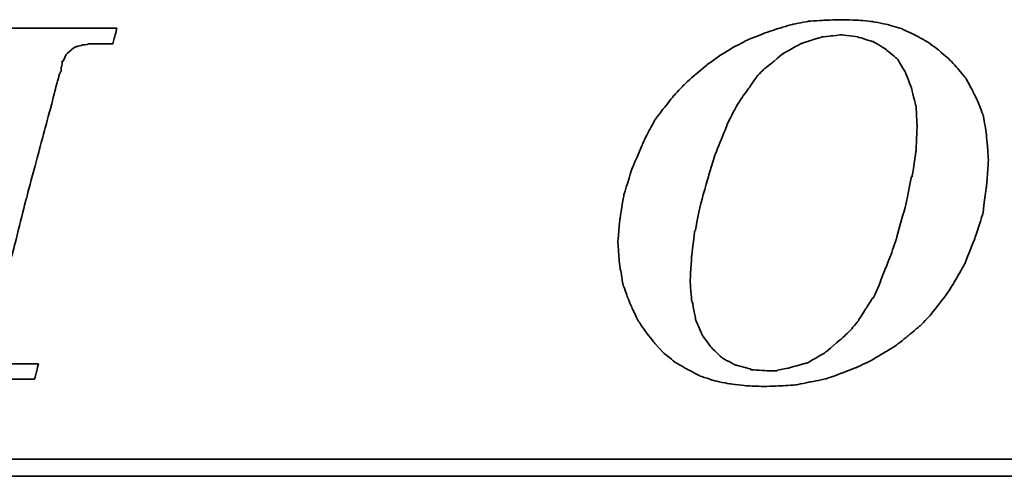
# Model space of a CAD drawing. Extents: x 308 to 707, y 130 to 386.
# Tile 31 of 47: x 666 to 672, y 319 to 322. Entities that reach past the tile are written whole.
import ezdxf

# ---------------------------------------------------------------- set-up
doc = ezdxf.new("R2010")
doc.units = 0
doc.header["$MEASUREMENT"] = 0
doc.layers.add('DIM', color=4, linetype='CONTINUOUS')
doc.layers.add('layer 1', color=7, linetype='CONTINUOUS')

# ---------------------------------------------------------------- blocks, each defined once
blk = doc.blocks.new('TBI MOTION logo(完整正式版)')
at = {"layer": 'layer 1', "color": 22, "lineweight": 35}
for points, knots in [([(-40.59125, -7.94375), (-40.59125, -7.94375), (-40.97375, -7.94375), (-40.97375, -7.94375), (-40.97375, -7.94375), (-40.97375, -7.94375), (-41.38125, -7.94375), (-41.38125, -7.94375), (-41.38125, -7.94375), (-41.38125, -7.94375), (-41.54875, -7.94375), (-41.54875, -7.94375), (-41.54875, -7.94375), (-41.54875, -7.94375), (-41.59875, -7.94375), (-41.59875, -7.94375), (-41.59875, -7.94375), (-41.59875, -7.94375), (-41.88375, -7.94375), (-41.88375, -7.94375), (-41.88375, -7.94375), (-41.88375, -7.94375), (-41.90875, -7.91875), (-41.90875, -7.91875), (-41.90875, -7.91875), (-41.90875, -7.91875), (-42.19875, -7.87125), (-42.19875, -7.87125), (-42.19875, -7.87125), (-42.19875, -7.87125), (-42.43875, -7.82375), (-42.43875, -7.82375), (-42.43875, -7.82375), (-42.43875, -7.82375), (-42.45875, -7.82375), (-42.45875, -7.82375), (-42.45875, -7.82375), (-42.45875, -7.82375), (-42.48625, -7.82375), (-42.48625, -7.82375), (-42.48625, -7.82375), (-42.48625, -7.82375), (-42.67625, -7.72375), (-42.67625, -7.72375), (-42.67625, -7.72375), (-42.67625, -7.72375), (-42.70125, -7.70375), (-42.70125, -7.70375), (-42.70125, -7.70375), (-42.70125, -7.70375), (-42.72375, -7.67875), (-42.72375, -7.67875), (-42.72375, -7.67875), (-42.72375, -7.67875), (-42.86875, -7.48875), (-42.86875, -7.48875), (-42.86875, -7.48875), (-42.86875, -7.48875), (-42.89375, -7.43875), (-42.89375, -7.43875), (-42.89375, -7.43875), (-42.89375, -7.43875), (-42.91875, -7.38875), (-42.91875, -7.38875), (-42.91875, -7.38875), (-42.91875, -7.38875), (-42.93875, -7.12875), (-42.93875, -7.12875), (-42.93875, -7.12875), (-42.93875, -7.12875), (-42.96375, -7.10375), (-42.96375, -7.10375), (-42.96375, -7.10375), (-42.96375, -7.10375), (-42.96375, -7.05375), (-42.96375, -7.05375), (-42.96375, -7.05375), (-42.96375, -7.05375), (-42.96375, -7.00875), (-42.96375, -7.00875), (-42.96375, -7.00875), (-42.96375, -7.00875), (-42.91875, -6.69625), (-42.91875, -6.69625), (-42.91875, -6.69625), (-42.91875, -6.69625), (-42.91875, -6.62375), (-42.91875, -6.62375), (-42.91875, -6.62375), (-42.91875, -6.62375), (-42.91875, -6.59625), (-42.91875, -6.59625), (-42.91875, -6.59625), (-42.91875, -6.59625), (-42.91875, -6.57375), (-42.91875, -6.57375), (-42.91875, -6.57375), (-42.91875, -6.57375), (-42.91875, -6.52875), (-42.91875, -6.52875), (-42.91875, -6.52875), (-42.91875, -6.52875), (-42.89375, -6.50375), (-42.89375, -6.50375), (-42.89375, -6.50375), (-42.89375, -6.50375), (-42.84375, -6.38375), (-42.84375, -6.38375), (-42.84375, -6.38375), (-42.84375, -6.38375), (-42.84375, -6.35875), (-42.84375, -6.35875), (-42.84375, -6.35875), (-42.84375, -6.35875), (-42.74625, -6.14375), (-42.74625, -6.14375), (-42.74625, -6.14375), (-42.74625, -6.14375), (-42.70125, -5.85375), (-42.70125, -5.85375), (-42.70125, -5.85375), (-42.70125, -5.85375), (-42.60375, -5.47125), (-42.60375, -5.47125), (-42.60375, -5.47125), (-42.60375, -5.47125), (-42.60375, -5.44875), (-42.60375, -5.44875), (-42.60375, -5.44875), (-42.60375, -5.44875), (-42.38875, -4.67875), (-42.38875, -4.67875), (-42.38875, -4.67875), (-42.38875, -4.67875), (-42.36375, -4.65375), (-42.36375, -4.65375), (-42.36375, -4.65375), (-42.36375, -4.65375), (-42.12375, -3.69625), (-42.12375, -3.69625), (-42.12375, -3.69625), (-42.12375, -3.69625), (-42.12375, -3.67374), (-42.12375, -3.67374), (-42.12375, -3.67374), (-42.12375, -3.67374), (-41.78875, -2.59374), (-41.78875, -2.59374), (-41.78875, -2.59374), (-41.78875, -2.59374), (-41.18875, -0.19375), (-41.18875, -0.19375), (-41.18875, -0.19375), (-41.18875, -0.19375), (-40.54375, 2.20624), (-40.54375, 2.20624), (-40.54375, 2.20624), (-40.54375, 2.20624), (-40.25375, 3.30875), (-40.25375, 3.30875), (-40.25375, 3.30875), (-40.25375, 3.30875), (-39.98875, 4.27125), (-39.98875, 4.27125), (-39.98875, 4.27125), (-39.98875, 4.27125), (-39.77375, 5.13125), (-39.77375, 5.13125), (-39.77375, 5.13125), (-39.77375, 5.13125), (-39.67875, 5.47125), (-39.67875, 5.47125), (-39.67875, 5.47125), (-39.67875, 5.47125), (-39.60375, 5.75625), (-39.60375, 5.75625), (-39.60375, 5.75625), (-39.60375, 5.75625), (-39.60375, 5.78125), (-39.60375, 5.78125), (-39.60375, 5.78125), (-39.60375, 5.78125), (-39.50875, 5.97125), (-39.50875, 5.97125), (-39.50875, 5.97125), (-39.50875, 5.97125), (-39.50875, 6.13875), (-39.50875, 6.13875), (-39.50875, 6.13875), (-39.50875, 6.13875), (-39.48625, 6.16625), (-39.48625, 6.16625), (-39.48625, 6.16625), (-39.48625, 6.16625), (-39.46125, 6.28625), (-39.46125, 6.28625), (-39.46125, 6.28625), (-39.46125, 6.28625), (-39.46125, 6.42625), (-39.46125, 6.42625), (-39.46125, 6.42625), (-39.46125, 6.42625), (-39.41375, 6.42625), (-39.41375, 6.42625), (-39.41375, 6.42625), (-39.41375, 6.42625), (-39.29375, 6.69125), (-39.29375, 6.69125), (-39.29375, 6.69125), (-39.29375, 6.69125), (-39.26875, 6.74125), (-39.26875, 6.74125), (-39.26875, 6.74125), (-39.26875, 6.74125), (-39.24375, 6.76625), (-39.24375, 6.76625), (-39.24375, 6.76625), (-39.24375, 6.76625), (-38.98375, 7.00624), (-38.98375, 7.00624), (-38.98375, 7.00624), (-38.98375, 7.00624), (-38.95625, 7.02624), (-38.95625, 7.02624), (-38.95625, 7.02624), (-38.95625, 7.02624), (-38.78875, 7.12624), (-38.78875, 7.12624), (-38.78875, 7.12624), (-38.78875, 7.12624), (-38.76375, 7.12624), (-38.76375, 7.12624), (-38.76375, 7.12624), (-38.76375, 7.12624), (-38.74375, 7.12624), (-38.74375, 7.12624), (-38.74375, 7.12624), (-38.74375, 7.12624), (-38.52875, 7.17125), (-38.52875, 7.17125), (-38.52875, 7.17125), (-38.52875, 7.17125), (-38.52875, 7.19624), (-38.52875, 7.19624), (-38.52875, 7.19624), (-38.52875, 7.19624), (-38.50375, 7.19624), (-38.50375, 7.19624), (-38.50375, 7.19624), (-38.50375, 7.19624), (-38.26125, 7.21875), (-38.26125, 7.21875), (-38.26125, 7.21875), (-38.26125, 7.21875), (-38.23875, 7.24624), (-38.23875, 7.24624), (-38.23875, 7.24624), (-38.23875, 7.24624), (-38.21625, 7.24624), (-38.21625, 7.24624), (-38.21625, 7.24624), (-38.21625, 7.24624), (-38.18875, 7.24624), (-38.18875, 7.24624), (-38.18875, 7.24624), (-38.18875, 7.24624), (-37.90375, 7.24624), (-37.90375, 7.24624), (-37.90375, 7.24624), (-37.90375, 7.24624), (-37.85375, 7.24624), (-37.85375, 7.24624), (-37.85375, 7.24624), (-37.85375, 7.24624), (-37.75875, 7.24624), (-37.75875, 7.24624), (-37.75875, 7.24624), (-37.75875, 7.24624), (-37.42375, 7.24624), (-37.42375, 7.24624), (-37.42375, 7.24624), (-37.42375, 7.24624), (-37.08875, 7.24624), (-37.08875, 7.24624), (-37.08875, 7.24624), (-37.08875, 7.24624), (-37.06375, 7.24624), (-37.06375, 7.24624), (-37.06375, 7.24624), (-37.06375, 7.24624), (-37.06375, 7.26624), (-37.06375, 7.26624), (-37.06375, 7.26624), (-37.06375, 7.26624), (-37.03875, 7.29125), (-37.03875, 7.29125), (-37.03875, 7.29125), (-37.03875, 7.29125), (-37.03875, 7.31625), (-37.03875, 7.31625), (-37.03875, 7.31625), (-37.03875, 7.31625), (-36.94125, 7.67625), (-36.94125, 7.67625), (-36.94125, 7.67625), (-36.94125, 7.67625), (-36.86875, 7.98625), (-36.86875, 7.98625), (-36.86875, 7.98625), (-36.86875, 7.98625), (-36.98875, 7.98625), (-36.98875, 7.98625), (-36.98875, 7.98625), (-36.98875, 7.98625), (-37.42375, 7.98625), (-37.42375, 7.98625), (-37.42375, 7.98625), (-37.42375, 7.98625), (-37.94875, 7.98625), (-37.94875, 7.98625), (-37.94875, 7.98625), (-37.94875, 7.98625), (-38.57375, 7.98625), (-38.57375, 7.98625), (-38.57375, 7.98625), (-38.57375, 7.98625), (-39.29375, 7.98625), (-39.29375, 7.98625), (-39.29375, 7.98625), (-39.29375, 7.98625), (-40.82875, 7.98625), (-40.82875, 7.98625), (-40.82875, 7.98625), (-40.82875, 7.98625), (-42.36375, 7.98625), (-42.36375, 7.98625), (-42.36375, 7.98625), (-42.36375, 7.98625), (-43.08375, 7.98625), (-43.08375, 7.98625), (-43.08375, 7.98625), (-43.08375, 7.98625), (-43.70875, 7.98625), (-43.70875, 7.98625), (-43.70875, 7.98625), (-43.70875, 7.98625), (-44.23375, 7.98625), (-44.23375, 7.98625), (-44.23375, 7.98625), (-44.23375, 7.98625), (-44.66875, 7.98625), (-44.66875, 7.98625), (-44.66875, 7.98625), (-44.66875, 7.98625), (-44.88375, 7.98625), (-44.88375, 7.98625), (-44.88375, 7.98625), (-44.88375, 7.98625), (-44.90875, 7.94125), (-44.90875, 7.94125), (-44.90875, 7.94125), (-44.90875, 7.94125), (-44.90875, 7.91625), (-44.90875, 7.91625), (-44.90875, 7.91625), (-44.90875, 7.91625), (-45.00375, 7.55625), (-45.00375, 7.55625), (-45.00375, 7.55625), (-45.00375, 7.55625), (-45.05375, 7.24624), (-45.05375, 7.24624), (-45.05375, 7.24624), (-45.05375, 7.24624), (-44.61875, 7.24624), (-44.61875, 7.24624), (-44.61875, 7.24624), (-44.61875, 7.24624), (-44.11375, 7.24624), (-44.11375, 7.24624), (-44.11375, 7.24624), (-44.11375, 7.24624), (-43.99375, 7.24624), (-43.99375, 7.24624), (-43.99375, 7.24624), (-43.99375, 7.24624), (-43.94625, 7.24624), (-43.94625, 7.24624), (-43.94625, 7.24624), (-43.94625, 7.24624), (-43.92374, 7.24624), (-43.92374, 7.24624), (-43.92374, 7.24624), (-43.92374, 7.24624), (-43.65875, 7.24624), (-43.65875, 7.24624), (-43.65875, 7.24624), (-43.65875, 7.24624), (-43.63875, 7.21875), (-43.63875, 7.21875), (-43.63875, 7.21875), (-43.63875, 7.21875), (-43.46875, 7.19624), (-43.46875, 7.19624), (-43.46875, 7.19624), (-43.46875, 7.19624), (-43.39875, 7.19624), (-43.39875, 7.19624), (-43.39875, 7.19624), (-43.39875, 7.19624), (-43.37125, 7.17125), (-43.37125, 7.17125), (-43.37125, 7.17125), (-43.37125, 7.17125), (-43.34875, 7.17125), (-43.34875, 7.17125), (-43.34875, 7.17125), (-43.34875, 7.17125), (-43.20375, 7.12624), (-43.20375, 7.12624), (-43.20375, 7.12624), (-43.20375, 7.12624), (-43.05875, 7.07624), (-43.05875, 7.07624), (-43.05875, 7.07624), (-43.05875, 7.07624), (-43.01375, 7.07624), (-43.01375, 7.07624), (-43.01375, 7.07624), (-43.01375, 7.07624), (-42.98875, 7.02624), (-42.98875, 7.02624), (-42.98875, 7.02624), (-42.98875, 7.02624), (-42.79875, 6.86125), (-42.79875, 6.86125), (-42.79875, 6.86125), (-42.79875, 6.86125), (-42.77375, 6.81125), (-42.77375, 6.81125), (-42.77375, 6.81125), (-42.77375, 6.81125), (-42.74625, 6.76625), (-42.74625, 6.76625), (-42.74625, 6.76625), (-42.74625, 6.76625), (-42.72375, 6.47625), (-42.72375, 6.47625), (-42.72375, 6.47625), (-42.72375, 6.47625), (-42.70125, 6.45124), (-42.70125, 6.45124), (-42.70125, 6.45124), (-42.70125, 6.45124), (-42.70125, 6.42625), (-42.70125, 6.42625), (-42.70125, 6.42625), (-42.70125, 6.42625), (-42.72375, 6.40625), (-42.72375, 6.40625), (-42.72375, 6.40625), (-42.72375, 6.40625), (-42.74625, 5.97125), (-42.74625, 5.97125), (-42.74625, 5.97125), (-42.74625, 5.97125), (-42.74625, 5.94625), (-42.74625, 5.94625), (-42.74625, 5.94625), (-42.74625, 5.94625), (-42.74625, 5.92625), (-42.74625, 5.92625), (-42.74625, 5.92625), (-42.74625, 5.92625), (-42.77375, 5.87625), (-42.77375, 5.87625), (-42.77375, 5.87625), (-42.77375, 5.87625), (-42.81875, 5.80625), (-42.81875, 5.80625), (-42.81875, 5.80625), (-42.81875, 5.80625), (-42.86875, 5.63625), (-42.86875, 5.63625), (-42.86875, 5.63625), (-42.86875, 5.63625), (-42.91875, 5.39625), (-42.91875, 5.39625), (-42.91875, 5.39625), (-42.91875, 5.39625), (-42.91875, 5.37124), (-42.91875, 5.37124), (-42.91875, 5.37124), (-42.91875, 5.37124), (-43.01375, 5.10874), (-43.01375, 5.10874), (-43.01375, 5.10874), (-43.01375, 5.10874), (-43.10875, 4.77124), (-43.10875, 4.77124), (-43.10875, 4.77124), (-43.10875, 4.77124), (-43.29875, 3.95625), (-43.29875, 3.95625), (-43.29875, 3.95625), (-43.29875, 3.95625), (-43.58875, 2.95125), (-43.58875, 2.95125), (-43.58875, 2.95125), (-43.58875, 2.95125), (-43.87375, 1.87125), (-43.87375, 1.87125), (-43.87375, 1.87125), (-43.87375, 1.87125), (-44.52625, -0.50374), (-44.52625, -0.50374), (-44.52625, -0.50374), (-44.52625, -0.50374), (-45.14875, -2.85375), (-45.14875, -2.85375), (-45.14875, -2.85375), (-45.14875, -2.85375), (-45.43375, -3.95875), (-45.43375, -3.95875), (-45.43375, -3.95875), (-45.43375, -3.95875), (-45.69875, -4.96875), (-45.69875, -4.96875), (-45.69875, -4.96875), (-45.69875, -4.96875), (-45.91375, -5.78375), (-45.91375, -5.78375), (-45.91375, -5.78375), (-45.91375, -5.78375), (-46.01375, -6.11875), (-46.01375, -6.11875), (-46.01375, -6.11875), (-46.01375, -6.11875), (-46.01375, -6.14375), (-46.01375, -6.14375), (-46.01375, -6.14375), (-46.01375, -6.14375), (-46.10875, -6.40875), (-46.10875, -6.40875), (-46.10875, -6.40875), (-46.10875, -6.40875), (-46.15375, -6.64875), (-46.15375, -6.64875), (-46.15375, -6.64875), (-46.15375, -6.64875), (-46.20375, -6.83875), (-46.20375, -6.83875), (-46.20375, -6.83875), (-46.20375, -6.83875), (-46.22875, -6.93375), (-46.22875, -6.93375), (-46.22875, -6.93375), (-46.22875, -6.93375), (-46.22875, -7.07875), (-46.22875, -7.07875), (-46.22875, -7.07875), (-46.22875, -7.07875), (-46.27375, -7.07875), (-46.27375, -7.07875), (-46.27375, -7.07875), (-46.27375, -7.07875), (-46.39375, -7.34375), (-46.39375, -7.34375), (-46.39375, -7.34375), (-46.39375, -7.34375), (-46.39375, -7.36875), (-46.39375, -7.36875), (-46.39375, -7.36875), (-46.39375, -7.36875), (-46.42125, -7.38875), (-46.42125, -7.38875), (-46.42125, -7.38875), (-46.42125, -7.38875), (-46.68375, -7.67875), (-46.68375, -7.67875), (-46.68375, -7.67875), (-46.68375, -7.67875), (-46.70875, -7.70375), (-46.70875, -7.70375), (-46.70875, -7.70375), (-46.70875, -7.70375), (-46.75375, -7.72375), (-46.75375, -7.72375), (-46.75375, -7.72375), (-46.75375, -7.72375), (-47.08875, -7.87125), (-47.08875, -7.87125), (-47.08875, -7.87125), (-47.08875, -7.87125), (-47.11625, -7.87125), (-47.11625, -7.87125), (-47.11625, -7.87125), (-47.11625, -7.87125), (-47.13875, -7.89375), (-47.13875, -7.89375), (-47.13875, -7.89375), (-47.13875, -7.89375), (-47.56875, -7.91875), (-47.56875, -7.91875), (-47.56875, -7.91875), (-47.56875, -7.91875), (-47.59625, -7.94375), (-47.59625, -7.94375), (-47.59625, -7.94375), (-47.59625, -7.94375), (-47.64375, -7.94375), (-47.64375, -7.94375), (-47.64375, -7.94375), (-47.64375, -7.94375), (-47.73625, -7.94375), (-47.73625, -7.94375), (-47.73625, -7.94375), (-47.73625, -7.94375), (-48.07375, -7.94375), (-48.07375, -7.94375), (-48.07375, -7.94375), (-48.07375, -7.94375), (-48.36125, -7.94375), (-48.36125, -7.94375), (-48.36125, -7.94375), (-48.36125, -7.94375), (-48.36125, -7.96625), (-48.36125, -7.96625), (-48.36125, -7.96625), (-48.36125, -7.96625), (-48.36125, -7.99125), (-48.36125, -7.99125), (-48.36125, -7.99125), (-48.36125, -7.99125), (-48.38875, -8.01375), (-48.38875, -8.01375), (-48.38875, -8.01375), (-48.38875, -8.01375), (-48.50875, -8.34875), (-48.50875, -8.34875), (-48.50875, -8.34875), (-48.50875, -8.34875), (-48.55375, -8.68625), (-48.55375, -8.68625), (-48.55375, -8.68625), (-48.55375, -8.68625), (-48.45875, -8.68625), (-48.45875, -8.68625), (-48.45875, -8.68625), (-48.45875, -8.68625), (-48.07375, -8.68625), (-48.07375, -8.68625), (-48.07375, -8.68625), (-48.07375, -8.68625), (-47.52375, -8.68625), (-47.52375, -8.68625), (-47.52375, -8.68625), (-47.52375, -8.68625), (-46.92375, -8.68625), (-46.92375, -8.68625), (-46.92375, -8.68625), (-46.92375, -8.68625), (-46.25375, -8.68625), (-46.25375, -8.68625), (-46.25375, -8.68625), (-46.25375, -8.68625), (-46.20375, -8.68625), (-46.20375, -8.68625), (-46.20375, -8.68625), (-46.20375, -8.68625), (-44.71375, -8.68625), (-44.71375, -8.68625), (-44.71375, -8.68625), (-44.71375, -8.68625), (-43.22875, -8.68625), (-43.22875, -8.68625), (-43.22875, -8.68625), (-43.22875, -8.68625), (-42.55875, -8.68625), (-42.55875, -8.68625), (-42.55875, -8.68625), (-42.55875, -8.68625), (-42.50875, -8.68625), (-42.50875, -8.68625), (-42.50875, -8.68625), (-42.50875, -8.68625), (-41.93375, -8.68625), (-41.93375, -8.68625), (-41.93375, -8.68625), (-41.93375, -8.68625), (-41.38125, -8.68625), (-41.38125, -8.68625), (-41.38125, -8.68625), (-41.38125, -8.68625), (-40.97375, -8.68625), (-40.97375, -8.68625), (-40.97375, -8.68625), (-40.97375, -8.68625), (-40.78125, -8.68625), (-40.78125, -8.68625), (-40.78125, -8.68625), (-40.78125, -8.68625), (-40.78125, -8.63875), (-40.78125, -8.63875), (-40.78125, -8.63875), (-40.78125, -8.63875), (-40.75875, -8.63875), (-40.75875, -8.63875), (-40.75875, -8.63875), (-40.75875, -8.63875), (-40.66375, -8.27875), (-40.66375, -8.27875), (-40.66375, -8.27875), (-40.66375, -8.27875), (-40.59125, -7.94375), (-40.59125, -7.94375)], [0, 0, 0, 0, 0.00558659, 0.00558659, 0.00558659, 0.0055866, 0.01117318, 0.01117318, 0.01117318, 0.01117319, 0.01675978, 0.01675978, 0.01675978, 0.01675979, 0.02234637, 0.02234637, 0.02234637, 0.02234638, 0.02793296, 0.02793296, 0.02793296, 0.02793297, 0.03351955, 0.03351955, 0.03351955, 0.03351956, 0.03910615, 0.03910615, 0.03910615, 0.03910616, 0.04469274, 0.04469274, 0.04469274, 0.04469275, 0.05027933, 0.05027933, 0.05027933, 0.05027934, 0.05586592, 0.05586592, 0.05586592, 0.05586593, 0.06145251, 0.06145251, 0.06145251, 0.06145252, 0.06703911, 0.06703911, 0.06703911, 0.06703912, 0.0726257, 0.0726257, 0.0726257, 0.07262571, 0.07821229, 0.07821229, 0.07821229, 0.0782123, 0.08379888, 0.08379888, 0.08379888, 0.08379889, 0.08938547, 0.08938547, 0.08938547, 0.08938548, 0.09497207, 0.09497207, 0.09497207, 0.09497208, 0.10055866, 0.10055866, 0.10055866, 0.10055867, 0.10614525, 0.10614525, 0.10614525, 0.10614526, 0.11173184, 0.11173184, 0.11173184, 0.11173185, 0.11731844, 0.11731844, 0.11731844, 0.11731845, 0.12290503, 0.12290503, 0.12290503, 0.12290504, 0.12849162, 0.12849162, 0.12849162, 0.12849163, 0.13407821, 0.13407821, 0.13407821, 0.13407822, 0.1396648, 0.1396648, 0.1396648, 0.13966481, 0.1452514, 0.1452514, 0.1452514, 0.14525141, 0.15083799, 0.15083799, 0.15083799, 0.150838, 0.15642458, 0.15642458, 0.15642458, 0.15642459, 0.16201117, 0.16201117, 0.16201117, 0.16201118, 0.16759777, 0.16759777, 0.16759777, 0.16759778, 0.17318436, 0.17318436, 0.17318436, 0.17318437, 0.17877095, 0.17877095, 0.17877095, 0.17877096, 0.18435754, 0.18435754, 0.18435754, 0.18435755, 0.18994413, 0.18994413, 0.18994413, 0.18994414, 0.19553073, 0.19553073, 0.19553073, 0.19553074, 0.20111732, 0.20111732, 0.20111732, 0.20111733, 0.20670391, 0.20670391, 0.20670391, 0.20670392, 0.2122905, 0.2122905, 0.2122905, 0.21229051, 0.21787709, 0.21787709, 0.21787709, 0.2178771, 0.22346369, 0.22346369, 0.22346369, 0.2234637, 0.22905028, 0.22905028, 0.22905028, 0.22905029, 0.23463687, 0.23463687, 0.23463687, 0.23463688, 0.24022346, 0.24022346, 0.24022346, 0.24022347, 0.24581006, 0.24581006, 0.24581006, 0.24581007, 0.25139665, 0.25139665, 0.25139665, 0.25139666, 0.25698324, 0.25698324, 0.25698324, 0.25698325, 0.26256983, 0.26256983, 0.26256983, 0.26256984, 0.26815642, 0.26815642, 0.26815642, 0.26815643, 0.27374302, 0.27374302, 0.27374302, 0.27374303, 0.27932961, 0.27932961, 0.27932961, 0.27932962, 0.2849162, 0.2849162, 0.2849162, 0.28491621, 0.29050279, 0.29050279, 0.29050279, 0.2905028, 0.29608939, 0.29608939, 0.29608939, 0.2960894, 0.30167598, 0.30167598, 0.30167598, 0.30167599, 0.30726257, 0.30726257, 0.30726257, 0.30726258, 0.31284916, 0.31284916, 0.31284916, 0.31284917, 0.31843575, 0.31843575, 0.31843575, 0.31843576, 0.32402235, 0.32402235, 0.32402235, 0.32402236, 0.32960894, 0.32960894, 0.32960894, 0.32960895, 0.33519553, 0.33519553, 0.33519553, 0.33519554, 0.34078212, 0.34078212, 0.34078212, 0.34078213, 0.34636872, 0.34636872, 0.34636872, 0.34636873, 0.35195531, 0.35195531, 0.35195531, 0.35195532, 0.3575419, 0.3575419, 0.3575419, 0.35754191, 0.36312849, 0.36312849, 0.36312849, 0.3631285, 0.36871508, 0.36871508, 0.36871508, 0.36871509, 0.37430168, 0.37430168, 0.37430168, 0.37430169, 0.37988827, 0.37988827, 0.37988827, 0.37988828, 0.38547486, 0.38547486, 0.38547486, 0.38547487, 0.39106145, 0.39106145, 0.39106145, 0.39106146, 0.39664804, 0.39664804, 0.39664804, 0.39664805, 0.40223464, 0.40223464, 0.40223464, 0.40223465, 0.40782123, 0.40782123, 0.40782123, 0.40782124, 0.41340782, 0.41340782, 0.41340782, 0.41340783, 0.41899441, 0.41899441, 0.41899441, 0.41899442, 0.42458101, 0.42458101, 0.42458101, 0.42458102, 0.4301676, 0.4301676, 0.4301676, 0.43016761, 0.43575419, 0.43575419, 0.43575419, 0.4357542, 0.44134078, 0.44134078, 0.44134078, 0.44134079, 0.44692737, 0.44692737, 0.44692737, 0.44692738, 0.45251397, 0.45251397, 0.45251397, 0.45251398, 0.45810056, 0.45810056, 0.45810056, 0.45810057, 0.46368715, 0.46368715, 0.46368715, 0.46368716, 0.46927374, 0.46927374, 0.46927374, 0.46927375, 0.47486034, 0.47486034, 0.47486034, 0.47486035, 0.48044693, 0.48044693, 0.48044693, 0.48044694, 0.48603352, 0.48603352, 0.48603352, 0.48603353, 0.49162011, 0.49162011, 0.49162011, 0.49162012, 0.4972067, 0.4972067, 0.4972067, 0.49720671, 0.5027933, 0.5027933, 0.5027933, 0.50279331, 0.50837989, 0.50837989, 0.50837989, 0.5083799, 0.51396648, 0.51396648, 0.51396648, 0.51396649, 0.51955307, 0.51955307, 0.51955307, 0.51955308, 0.52513966, 0.52513966, 0.52513966, 0.52513967, 0.53072626, 0.53072626, 0.53072626, 0.53072627, 0.53631285, 0.53631285, 0.53631285, 0.53631286, 0.54189944, 0.54189944, 0.54189944, 0.54189945, 0.54748603, 0.54748603, 0.54748603, 0.54748604, 0.55307263, 0.55307263, 0.55307263, 0.55307264, 0.55865922, 0.55865922, 0.55865922, 0.55865923, 0.56424581, 0.56424581, 0.56424581, 0.56424582, 0.5698324, 0.5698324, 0.5698324, 0.56983241, 0.57541899, 0.57541899, 0.57541899, 0.575419, 0.58100559, 0.58100559, 0.58100559, 0.5810056, 0.58659218, 0.58659218, 0.58659218, 0.58659219, 0.59217877, 0.59217877, 0.59217877, 0.59217878, 0.59776536, 0.59776536, 0.59776536, 0.59776537, 0.60335196, 0.60335196, 0.60335196, 0.60335197, 0.60893855, 0.60893855, 0.60893855, 0.60893856, 0.61452514, 0.61452514, 0.61452514, 0.61452515, 0.62011173, 0.62011173, 0.62011173, 0.62011174, 0.62569832, 0.62569832, 0.62569832, 0.62569833, 0.63128492, 0.63128492, 0.63128492, 0.63128493, 0.63687151, 0.63687151, 0.63687151, 0.63687152, 0.6424581, 0.6424581, 0.6424581, 0.64245811, 0.64804469, 0.64804469, 0.64804469, 0.6480447, 0.65363128, 0.65363128, 0.65363128, 0.65363129, 0.65921788, 0.65921788, 0.65921788, 0.65921789, 0.66480447, 0.66480447, 0.66480447, 0.66480448, 0.67039106, 0.67039106, 0.67039106, 0.67039107, 0.67597765, 0.67597765, 0.67597765, 0.67597766, 0.68156425, 0.68156425, 0.68156425, 0.68156426, 0.68715084, 0.68715084, 0.68715084, 0.68715085, 0.69273743, 0.69273743, 0.69273743, 0.69273744, 0.69832402, 0.69832402, 0.69832402, 0.69832403, 0.70391061, 0.70391061, 0.70391061, 0.70391062, 0.70949721, 0.70949721, 0.70949721, 0.70949722, 0.7150838, 0.7150838, 0.7150838, 0.71508381, 0.72067039, 0.72067039, 0.72067039, 0.7206704, 0.72625698, 0.72625698, 0.72625698, 0.72625699, 0.73184358, 0.73184358, 0.73184358, 0.73184359, 0.73743017, 0.73743017, 0.73743017, 0.73743018, 0.74301676, 0.74301676, 0.74301676, 0.74301677, 0.74860335, 0.74860335, 0.74860335, 0.74860336, 0.75418994, 0.75418994, 0.75418994, 0.75418995, 0.75977654, 0.75977654, 0.75977654, 0.75977655, 0.76536313, 0.76536313, 0.76536313, 0.76536314, 0.77094972, 0.77094972, 0.77094972, 0.77094973, 0.77653631, 0.77653631, 0.77653631, 0.77653632, 0.78212291, 0.78212291, 0.78212291, 0.78212292, 0.7877095, 0.7877095, 0.7877095, 0.78770951, 0.79329609, 0.79329609, 0.79329609, 0.7932961, 0.79888268, 0.79888268, 0.79888268, 0.79888269, 0.80446927, 0.80446927, 0.80446927, 0.80446928, 0.81005587, 0.81005587, 0.81005587, 0.81005588, 0.81564246, 0.81564246, 0.81564246, 0.81564247, 0.82122905, 0.82122905, 0.82122905, 0.82122906, 0.82681564, 0.82681564, 0.82681564, 0.82681565, 0.83240223, 0.83240223, 0.83240223, 0.83240224, 0.83798883, 0.83798883, 0.83798883, 0.83798884, 0.84357542, 0.84357542, 0.84357542, 0.84357543, 0.84916201, 0.84916201, 0.84916201, 0.84916202, 0.8547486, 0.8547486, 0.8547486, 0.85474861, 0.8603352, 0.8603352, 0.8603352, 0.86033521, 0.86592179, 0.86592179, 0.86592179, 0.8659218, 0.87150838, 0.87150838, 0.87150838, 0.87150839, 0.87709497, 0.87709497, 0.87709497, 0.87709498, 0.88268156, 0.88268156, 0.88268156, 0.88268157, 0.88826816, 0.88826816, 0.88826816, 0.88826817, 0.89385475, 0.89385475, 0.89385475, 0.89385476, 0.89944134, 0.89944134, 0.89944134, 0.89944135, 0.90502793, 0.90502793, 0.90502793, 0.90502794, 0.91061453, 0.91061453, 0.91061453, 0.91061454, 0.91620112, 0.91620112, 0.91620112, 0.91620113, 0.92178771, 0.92178771, 0.92178771, 0.92178772, 0.9273743, 0.9273743, 0.9273743, 0.92737431, 0.93296089, 0.93296089, 0.93296089, 0.9329609, 0.93854749, 0.93854749, 0.93854749, 0.9385475, 0.94413408, 0.94413408, 0.94413408, 0.94413409, 0.94972067, 0.94972067, 0.94972067, 0.94972068, 0.95530726, 0.95530726, 0.95530726, 0.95530727, 0.96089385, 0.96089385, 0.96089385, 0.96089386, 0.96648045, 0.96648045, 0.96648045, 0.96648046, 0.97206704, 0.97206704, 0.97206704, 0.97206705, 0.97765363, 0.97765363, 0.97765363, 0.97765364, 0.98324022, 0.98324022, 0.98324022, 0.98324023, 0.98882682, 0.98882682, 0.98882682, 0.98882683, 0.99441341, 0.99441341, 0.99441341, 0.99441342, 1, 1, 1, 1]), ([(-11.34375, -6.98375), (-11.34375, -6.98375), (-10.91375, -7.43875), (-10.91375, -7.43875), (-10.91375, -7.43875), (-10.91375, -7.43875), (-10.38625, -7.87125), (-10.38625, -7.87125), (-10.38625, -7.87125), (-10.38625, -7.87125), (-9.81125, -8.20375), (-9.81125, -8.20375), (-9.81125, -8.20375), (-9.81125, -8.20375), (-9.21125, -8.51875), (-9.21125, -8.51875), (-9.21125, -8.51875), (-9.21125, -8.51875), (-8.51625, -8.75875), (-8.51625, -8.75875), (-8.51625, -8.75875), (-8.51625, -8.75875), (-7.77125, -8.90375), (-7.77125, -8.90375), (-7.77125, -8.90375), (-7.77125, -8.90375), (-6.97875, -8.99875), (-6.97875, -8.99875), (-6.97875, -8.99875), (-6.97875, -8.99875), (-6.14125, -9.02375), (-6.14125, -9.02375), (-6.14125, -9.02375), (-6.14125, -9.02375), (-5.37125, -8.99875), (-5.37125, -8.99875), (-5.37125, -8.99875), (-5.37125, -8.99875), (-4.65375, -8.94875), (-4.65375, -8.94875), (-4.65375, -8.94875), (-4.65375, -8.94875), (-3.93375, -8.80625), (-3.93375, -8.80625), (-3.93375, -8.80625), (-3.93375, -8.80625), (-3.21375, -8.66375), (-3.21375, -8.66375), (-3.21375, -8.66375), (-3.21375, -8.66375), (-2.49375, -8.39875), (-2.49375, -8.39875), (-2.49375, -8.39875), (-2.49375, -8.39875), (-1.79875, -8.13375), (-1.79875, -8.13375), (-1.79875, -8.13375), (-1.79875, -8.13375), (-1.17375, -7.84375), (-1.17375, -7.84375), (-1.17375, -7.84375), (-1.17375, -7.84375), (-0.52375, -7.46375), (-0.52375, -7.46375), (-0.52375, -7.46375), (-0.52375, -7.46375), (0.10124, -7.07875), (0.10124, -7.07875), (0.10124, -7.07875), (0.10124, -7.07875), (0.67625, -6.62375), (0.67625, -6.62375), (0.67625, -6.62375), (0.67625, -6.62375), (1.24874, -6.14375), (1.24874, -6.14375), (1.24874, -6.14375), (1.24874, -6.14375), (1.72874, -5.64125), (1.72874, -5.64125), (1.72874, -5.64125), (1.72874, -5.64125), (2.18624, -5.06375), (2.18624, -5.06375), (2.18624, -5.06375), (2.18624, -5.06375), (2.61625, -4.48874), (2.61625, -4.48874), (2.61625, -4.48874), (2.61625, -4.48874), (3.00125, -3.83874), (3.00125, -3.83874), (3.00125, -3.83874), (3.00125, -3.83874), (3.36124, -3.21374), (3.36124, -3.21374), (3.36124, -3.21374), (3.36124, -3.21374), (3.84374, -1.99125), (3.84374, -1.99125), (3.84374, -1.99125), (3.84374, -1.99125), (4.22625, -0.81875), (4.22625, -0.81875), (4.22625, -0.81875), (4.22625, -0.81875), (4.39125, 0.45624), (4.39125, 0.45624), (4.39125, 0.45624), (4.39125, 0.45624), (4.48874, 1.70124), (4.48874, 1.70124), (4.48874, 1.70124), (4.48874, 1.70124), (4.43874, 2.44625), (4.43874, 2.44625), (4.43874, 2.44625), (4.43874, 2.44625), (4.36874, 3.14125), (4.36874, 3.14125), (4.36874, 3.14125), (4.36874, 3.14125), (4.25125, 3.81125), (4.25125, 3.81125), (4.25125, 3.81125), (4.25125, 3.81125), (4.03124, 4.41125), (4.03124, 4.41125), (4.03124, 4.41125), (4.03124, 4.41125), (3.74374, 5.01125), (3.74374, 5.01125), (3.74374, 5.01125), (3.74374, 5.01125), (3.43124, 5.58875), (3.43124, 5.58875), (3.43124, 5.58875), (3.43124, 5.58875), (3.02625, 6.09125), (3.02625, 6.09125), (3.02625, 6.09125), (3.02625, 6.09125), (2.59374, 6.54875), (2.59374, 6.54875), (2.59374, 6.54875), (2.59374, 6.54875), (2.09124, 6.98125), (2.09124, 6.98125), (2.09124, 6.98125), (2.09124, 6.98125), (1.56124, 7.36625), (1.56124, 7.36625), (1.56124, 7.36625), (1.56124, 7.36625), (0.98624, 7.67625), (0.98624, 7.67625), (0.98624, 7.67625), (0.98624, 7.67625), (0.38624, 7.96375), (0.38624, 7.96375), (0.38624, 7.96375), (0.38624, 7.96375), (-0.25875, 8.15625), (-0.25875, 8.15625), (-0.25875, 8.15625), (-0.25875, 8.15625), (-0.98125, 8.30125), (-0.98125, 8.30125), (-0.98125, 8.30125), (-0.98125, 8.30125), (-1.70124, 8.37125), (-1.70124, 8.37125), (-1.70124, 8.37125), (-1.70124, 8.37125), (-2.49375, 8.39624), (-2.49375, 8.39624), (-2.49375, 8.39624), (-2.49375, 8.39624), (-3.28625, 8.37125), (-3.28625, 8.37125), (-3.28625, 8.37125), (-3.28625, 8.37125), (-4.05125, 8.32125), (-4.05125, 8.32125), (-4.05125, 8.32125), (-4.05125, 8.32125), (-4.77375, 8.18125), (-4.77375, 8.18125), (-4.77375, 8.18125), (-4.77375, 8.18125), (-5.51625, 7.96375), (-5.51625, 7.96375), (-5.51625, 7.96375), (-5.51625, 7.96375), (-6.21125, 7.72625), (-6.21125, 7.72625), (-6.21125, 7.72625), (-6.21125, 7.72625), (-6.92875, 7.43625), (-6.92875, 7.43625), (-6.92875, 7.43625), (-6.92875, 7.43625), (-7.57875, 7.10125), (-7.57875, 7.10125), (-7.57875, 7.10125), (-7.57875, 7.10125), (-8.24875, 6.69125), (-8.24875, 6.69125), (-8.24875, 6.69125), (-8.24875, 6.69125), (-8.84875, 6.26125), (-8.84875, 6.26125), (-8.84875, 6.26125), (-8.84875, 6.26125), (-9.42625, 5.78125), (-9.42625, 5.78125), (-9.42625, 5.78125), (-9.42625, 5.78125), (-9.95375, 5.30125), (-9.95375, 5.30125), (-9.95375, 5.30125), (-9.95375, 5.30125), (-10.43375, 4.79624), (-10.43375, 4.79624), (-10.43375, 4.79624), (-10.43375, 4.79624), (-10.88875, 4.22125), (-10.88875, 4.22125), (-10.88875, 4.22125), (-10.88875, 4.22125), (-11.29875, 3.69375), (-11.29875, 3.69375), (-11.29875, 3.69375), (-11.29875, 3.69375), (-11.63375, 3.09125), (-11.63375, 3.09125), (-11.63375, 3.09125), (-11.63375, 3.09125), (-11.91875, 2.49625), (-11.91875, 2.49625), (-11.91875, 2.49625), (-11.91875, 2.49625), (-12.44875, 1.24625), (-12.44875, 1.24625), (-12.44875, 1.24625), (-12.44875, 1.24625), (-12.80875, 0.06874), (-12.80875, 0.06874), (-12.80875, 0.06874), (-12.80875, 0.06874), (-12.99875, -1.07875), (-12.99875, -1.07875), (-12.99875, -1.07875), (-12.99875, -1.07875), (-13.09375, -2.18375), (-13.09375, -2.18375), (-13.09375, -2.18375), (-13.09375, -2.18375), (-13.04875, -2.85375), (-13.04875, -2.85375), (-13.04875, -2.85375), (-13.04875, -2.85375), (-12.97375, -3.50375), (-12.97375, -3.50375), (-12.97375, -3.50375), (-12.97375, -3.50375), (-12.95375, -3.50375), (-12.95375, -3.50375), (-12.95375, -3.50375), (-12.95375, -3.50375), (-12.85375, -4.17375), (-12.85375, -4.17375), (-12.85375, -4.17375), (-12.85375, -4.17375), (-12.63875, -4.77624), (-12.63875, -4.77624), (-12.63875, -4.77624), (-12.63875, -4.77624), (-12.39875, -5.35125), (-12.39875, -5.35125), (-12.39875, -5.35125), (-12.39875, -5.35125), (-12.11375, -5.92875), (-12.11375, -5.92875), (-12.11375, -5.92875), (-12.11375, -5.92875), (-11.75375, -6.45375), (-11.75375, -6.45375), (-11.75375, -6.45375), (-11.75375, -6.45375), (-11.34375, -6.98375), (-11.34375, -6.98375)], [0, 0, 0, 0, 0.01369863, 0.01369863, 0.01369863, 0.01369864, 0.02739726, 0.02739726, 0.02739726, 0.02739727, 0.04109589, 0.04109589, 0.04109589, 0.0410959, 0.05479452, 0.05479452, 0.05479452, 0.05479453, 0.06849315, 0.06849315, 0.06849315, 0.06849316, 0.08219178, 0.08219178, 0.08219178, 0.08219179, 0.09589041, 0.09589041, 0.09589041, 0.09589042, 0.10958904, 0.10958904, 0.10958904, 0.10958905, 0.12328767, 0.12328767, 0.12328767, 0.12328768, 0.1369863, 0.1369863, 0.1369863, 0.13698631, 0.15068493, 0.15068493, 0.15068493, 0.15068494, 0.16438356, 0.16438356, 0.16438356, 0.16438357, 0.17808219, 0.17808219, 0.17808219, 0.1780822, 0.19178082, 0.19178082, 0.19178082, 0.19178083, 0.20547945, 0.20547945, 0.20547945, 0.20547946, 0.21917808, 0.21917808, 0.21917808, 0.21917809, 0.23287671, 0.23287671, 0.23287671, 0.23287672, 0.24657534, 0.24657534, 0.24657534, 0.24657535, 0.26027397, 0.26027397, 0.26027397, 0.26027398, 0.2739726, 0.2739726, 0.2739726, 0.27397261, 0.28767123, 0.28767123, 0.28767123, 0.28767124, 0.30136986, 0.30136986, 0.30136986, 0.30136987, 0.31506849, 0.31506849, 0.31506849, 0.3150685, 0.32876712, 0.32876712, 0.32876712, 0.32876713, 0.34246575, 0.34246575, 0.34246575, 0.34246576, 0.35616438, 0.35616438, 0.35616438, 0.35616439, 0.36986301, 0.36986301, 0.36986301, 0.36986302, 0.38356164, 0.38356164, 0.38356164, 0.38356165, 0.39726027, 0.39726027, 0.39726027, 0.39726028, 0.4109589, 0.4109589, 0.4109589, 0.41095891, 0.42465753, 0.42465753, 0.42465753, 0.42465754, 0.43835616, 0.43835616, 0.43835616, 0.43835617, 0.45205479, 0.45205479, 0.45205479, 0.4520548, 0.46575342, 0.46575342, 0.46575342, 0.46575343, 0.47945205, 0.47945205, 0.47945205, 0.47945206, 0.49315068, 0.49315068, 0.49315068, 0.49315069, 0.50684932, 0.50684932, 0.50684932, 0.50684933, 0.52054795, 0.52054795, 0.52054795, 0.52054796, 0.53424658, 0.53424658, 0.53424658, 0.53424659, 0.54794521, 0.54794521, 0.54794521, 0.54794522, 0.56164384, 0.56164384, 0.56164384, 0.56164385, 0.57534247, 0.57534247, 0.57534247, 0.57534248, 0.5890411, 0.5890411, 0.5890411, 0.58904111, 0.60273973, 0.60273973, 0.60273973, 0.60273974, 0.61643836, 0.61643836, 0.61643836, 0.61643837, 0.63013699, 0.63013699, 0.63013699, 0.630137, 0.64383562, 0.64383562, 0.64383562, 0.64383563, 0.65753425, 0.65753425, 0.65753425, 0.65753426, 0.67123288, 0.67123288, 0.67123288, 0.67123289, 0.68493151, 0.68493151, 0.68493151, 0.68493152, 0.69863014, 0.69863014, 0.69863014, 0.69863015, 0.71232877, 0.71232877, 0.71232877, 0.71232878, 0.7260274, 0.7260274, 0.7260274, 0.72602741, 0.73972603, 0.73972603, 0.73972603, 0.73972604, 0.75342466, 0.75342466, 0.75342466, 0.75342467, 0.76712329, 0.76712329, 0.76712329, 0.7671233, 0.78082192, 0.78082192, 0.78082192, 0.78082193, 0.79452055, 0.79452055, 0.79452055, 0.79452056, 0.80821918, 0.80821918, 0.80821918, 0.80821919, 0.82191781, 0.82191781, 0.82191781, 0.82191782, 0.83561644, 0.83561644, 0.83561644, 0.83561645, 0.84931507, 0.84931507, 0.84931507, 0.84931508, 0.8630137, 0.8630137, 0.8630137, 0.86301371, 0.87671233, 0.87671233, 0.87671233, 0.87671234, 0.89041096, 0.89041096, 0.89041096, 0.89041097, 0.90410959, 0.90410959, 0.90410959, 0.9041096, 0.91780822, 0.91780822, 0.91780822, 0.91780823, 0.93150685, 0.93150685, 0.93150685, 0.93150686, 0.94520548, 0.94520548, 0.94520548, 0.94520549, 0.95890411, 0.95890411, 0.95890411, 0.95890412, 0.97260274, 0.97260274, 0.97260274, 0.97260275, 0.98630137, 0.98630137, 0.98630137, 0.98630138, 1, 1, 1, 1]), ([(-8.77875, 1.03124), (-8.77875, 1.03124), (-8.51625, 1.89625), (-8.51625, 1.89625), (-8.51625, 1.89625), (-8.51625, 1.89625), (-8.20375, 2.66375), (-8.20375, 2.66375), (-8.20375, 2.66375), (-8.20375, 2.66375), (-7.91625, 3.38125), (-7.91625, 3.38125), (-7.91625, 3.38125), (-7.91625, 3.38125), (-7.91625, 3.40624), (-7.91625, 3.40624), (-7.91625, 3.40624), (-7.91625, 3.40624), (-7.57875, 4.07624), (-7.57875, 4.07624), (-7.57875, 4.07624), (-7.57875, 4.07624), (-7.24375, 4.65125), (-7.24375, 4.65125), (-7.24375, 4.65125), (-7.24375, 4.65125), (-7.21875, 4.65125), (-7.21875, 4.65125), (-7.21875, 4.65125), (-7.21875, 4.65125), (-7.21875, 4.67624), (-7.21875, 4.67624), (-7.21875, 4.67624), (-7.21875, 4.67624), (-6.83625, 5.20375), (-6.83625, 5.20375), (-6.83625, 5.20375), (-6.83625, 5.20375), (-6.49875, 5.68625), (-6.49875, 5.68625), (-6.49875, 5.68625), (-6.49875, 5.68625), (-6.49875, 5.70625), (-6.49875, 5.70625), (-6.49875, 5.70625), (-6.49875, 5.70625), (-6.11625, 6.09125), (-6.11625, 6.09125), (-6.11625, 6.09125), (-6.11625, 6.09125), (-6.09125, 6.09125), (-6.09125, 6.09125), (-6.09125, 6.09125), (-6.09125, 6.09125), (-5.27375, 6.76625), (-5.27375, 6.76625), (-5.27375, 6.76625), (-5.27375, 6.76625), (-5.24875, 6.76625), (-5.24875, 6.76625), (-5.24875, 6.76625), (-5.24875, 6.76625), (-5.24875, 6.78625), (-5.24875, 6.78625), (-5.24875, 6.78625), (-5.24875, 6.78625), (-4.38875, 7.26624), (-4.38875, 7.26624), (-4.38875, 7.26624), (-4.38875, 7.26624), (-4.36125, 7.26624), (-4.36125, 7.26624), (-4.36125, 7.26624), (-4.36125, 7.26624), (-3.93375, 7.41125), (-3.93375, 7.41125), (-3.93375, 7.41125), (-3.93375, 7.41125), (-3.47375, 7.55625), (-3.47375, 7.55625), (-3.47375, 7.55625), (-3.47375, 7.55625), (-3.45375, 7.55625), (-3.45375, 7.55625), (-3.45375, 7.55625), (-3.45375, 7.55625), (-3.42875, 7.58124), (-3.42875, 7.58124), (-3.42875, 7.58124), (-3.42875, 7.58124), (-2.97375, 7.62625), (-2.97375, 7.62625), (-2.97375, 7.62625), (-2.97375, 7.62625), (-2.49375, 7.67625), (-2.49375, 7.67625), (-2.49375, 7.67625), (-2.49375, 7.67625), (-2.46875, 7.67625), (-2.46875, 7.67625), (-2.46875, 7.67625), (-2.46875, 7.67625), (-1.70124, 7.58124), (-1.70124, 7.58124), (-1.70124, 7.58124), (-1.70124, 7.58124), (-1.67875, 7.55625), (-1.67875, 7.55625), (-1.67875, 7.55625), (-1.67875, 7.55625), (-1.65375, 7.55625), (-1.65375, 7.55625), (-1.65375, 7.55625), (-1.65375, 7.55625), (-1.03125, 7.36625), (-1.03125, 7.36625), (-1.03125, 7.36625), (-1.03125, 7.36625), (-1.00625, 7.36625), (-1.00625, 7.36625), (-1.00625, 7.36625), (-1.00625, 7.36625), (-0.43124, 7.02624), (-0.43124, 7.02624), (-0.43124, 7.02624), (-0.43124, 7.02624), (-0.40625, 7.00624), (-0.40625, 7.00624), (-0.40625, 7.00624), (-0.40625, 7.00624), (0.12124, 6.57124), (0.12124, 6.57124), (0.12124, 6.57124), (0.12124, 6.57124), (0.14624, 6.54875), (0.14624, 6.54875), (0.14624, 6.54875), (0.14624, 6.54875), (0.17124, 6.52375), (0.17124, 6.52375), (0.17124, 6.52375), (0.17124, 6.52375), (0.55625, 5.89875), (0.55625, 5.89875), (0.55625, 5.89875), (0.55625, 5.89875), (0.55625, 5.87625), (0.55625, 5.87625), (0.55625, 5.87625), (0.55625, 5.87625), (0.84124, 5.15625), (0.84124, 5.15625), (0.84124, 5.15625), (0.84124, 5.15625), (0.84124, 5.13125), (0.84124, 5.13125), (0.84124, 5.13125), (0.84124, 5.13125), (1.03624, 4.31875), (1.03624, 4.31875), (1.03624, 4.31875), (1.03624, 4.31875), (1.05624, 4.31875), (1.05624, 4.31875), (1.05624, 4.31875), (1.05624, 4.31875), (1.05624, 4.29125), (1.05624, 4.29125), (1.05624, 4.29125), (1.05624, 4.29125), (1.10625, 3.33125), (1.10625, 3.33125), (1.10625, 3.33125), (1.10625, 3.33125), (1.10625, 3.30875), (1.10625, 3.30875), (1.10625, 3.30875), (1.10625, 3.30875), (1.05624, 2.20624), (1.05624, 2.20624), (1.05624, 2.20624), (1.05624, 2.20624), (1.05624, 2.18124), (1.05624, 2.18124), (1.05624, 2.18124), (1.05624, 2.18124), (0.86624, 0.93624), (0.86624, 0.93624), (0.86624, 0.93624), (0.86624, 0.93624), (0.84124, 0.93624), (0.84124, 0.93624), (0.84124, 0.93624), (0.84124, 0.93624), (0.55625, -0.45874), (0.55625, -0.45874), (0.55625, -0.45874), (0.55625, -0.45874), (0.12124, -1.99125), (0.12124, -1.99125), (0.12124, -1.99125), (0.12124, -1.99125), (0.12124, -2.01874), (0.12124, -2.01874), (0.12124, -2.01874), (0.12124, -2.01874), (-0.13874, -2.78375), (-0.13874, -2.78375), (-0.13874, -2.78375), (-0.13874, -2.78375), (-0.43124, -3.50375), (-0.43124, -3.50375), (-0.43124, -3.50375), (-0.43124, -3.50375), (-0.69375, -4.19875), (-0.69375, -4.19875), (-0.69375, -4.19875), (-0.69375, -4.19875), (-0.69375, -4.22375), (-0.69375, -4.22375), (-0.69375, -4.22375), (-0.69375, -4.22375), (-0.98125, -4.82374), (-0.98125, -4.82374), (-0.98125, -4.82374), (-0.98125, -4.82374), (-1.00625, -4.82374), (-1.00625, -4.82374), (-1.00625, -4.82374), (-1.00625, -4.82374), (-1.33875, -5.35125), (-1.33875, -5.35125), (-1.33875, -5.35125), (-1.33875, -5.35125), (-1.67875, -5.87875), (-1.67875, -5.87875), (-1.67875, -5.87875), (-1.67875, -5.87875), (-1.67875, -5.90375), (-1.67875, -5.90375), (-1.67875, -5.90375), (-1.67875, -5.90375), (-2.05875, -6.35875), (-2.05875, -6.35875), (-2.05875, -6.35875), (-2.05875, -6.35875), (-2.08375, -6.38375), (-2.08375, -6.38375), (-2.08375, -6.38375), (-2.08375, -6.38375), (-2.46875, -6.74375), (-2.46875, -6.74375), (-2.46875, -6.74375), (-2.46875, -6.74375), (-3.25875, -7.41625), (-3.25875, -7.41625), (-3.25875, -7.41625), (-3.25875, -7.41625), (-3.28625, -7.43875), (-3.28625, -7.43875), (-3.28625, -7.43875), (-3.28625, -7.43875), (-4.12375, -7.91875), (-4.12375, -7.91875), (-4.12375, -7.91875), (-4.12375, -7.91875), (-4.14875, -7.91875), (-4.14875, -7.91875), (-4.14875, -7.91875), (-4.14875, -7.91875), (-4.17125, -7.91875), (-4.17125, -7.91875), (-4.17125, -7.91875), (-4.17125, -7.91875), (-5.03375, -8.15875), (-5.03375, -8.15875), (-5.03375, -8.15875), (-5.03375, -8.15875), (-5.51625, -8.25625), (-5.51625, -8.25625), (-5.51625, -8.25625), (-5.51625, -8.25625), (-5.54125, -8.27875), (-5.54125, -8.27875), (-5.54125, -8.27875), (-5.54125, -8.27875), (-5.56375, -8.27875), (-5.56375, -8.27875), (-5.56375, -8.27875), (-5.56375, -8.27875), (-5.99625, -8.27875), (-5.99625, -8.27875), (-5.99625, -8.27875), (-5.99625, -8.27875), (-6.76375, -8.23125), (-6.76375, -8.23125), (-6.76375, -8.23125), (-6.76375, -8.23125), (-6.78875, -8.23125), (-6.78875, -8.23125), (-6.78875, -8.23125), (-6.78875, -8.23125), (-6.78875, -8.20375), (-6.78875, -8.20375), (-6.78875, -8.20375), (-6.78875, -8.20375), (-7.45875, -8.01375), (-7.45875, -8.01375), (-7.45875, -8.01375), (-7.45875, -8.01375), (-7.48375, -8.01375), (-7.48375, -8.01375), (-7.48375, -8.01375), (-7.48375, -8.01375), (-7.50875, -8.01375), (-7.50875, -8.01375), (-7.50875, -8.01375), (-7.50875, -8.01375), (-8.13125, -7.67875), (-8.13125, -7.67875), (-8.13125, -7.67875), (-8.13125, -7.67875), (-8.15625, -7.65375), (-8.15625, -7.65375), (-8.15625, -7.65375), (-8.15625, -7.65375), (-8.65875, -7.17375), (-8.65875, -7.17375), (-8.65875, -7.17375), (-8.65875, -7.17375), (-8.68375, -7.14875), (-8.68375, -7.14875), (-8.68375, -7.14875), (-8.68375, -7.14875), (-9.08875, -6.57375), (-9.08875, -6.57375), (-9.08875, -6.57375), (-9.08875, -6.57375), (-9.11375, -6.54875), (-9.11375, -6.54875), (-9.11375, -6.54875), (-9.11375, -6.54875), (-9.11375, -6.52875), (-9.11375, -6.52875), (-9.11375, -6.52875), (-9.11375, -6.52875), (-9.40375, -5.85375), (-9.40375, -5.85375), (-9.40375, -5.85375), (-9.40375, -5.85375), (-9.40375, -5.82875), (-9.40375, -5.82875), (-9.40375, -5.82875), (-9.40375, -5.82875), (-9.56875, -4.96875), (-9.56875, -4.96875), (-9.56875, -4.96875), (-9.56875, -4.96875), (-9.59375, -4.94375), (-9.59375, -4.94375), (-9.59375, -4.94375), (-9.59375, -4.94375), (-9.66375, -4.03375), (-9.66375, -4.03375), (-9.66375, -4.03375), (-9.66375, -4.03375), (-9.66375, -4.00875), (-9.66375, -4.00875), (-9.66375, -4.00875), (-9.66375, -4.00875), (-9.59375, -2.85375), (-9.59375, -2.85375), (-9.59375, -2.85375), (-9.59375, -2.85375), (-9.45125, -1.65875), (-9.45125, -1.65875), (-9.45125, -1.65875), (-9.45125, -1.65875), (-9.42625, -1.63375), (-9.42625, -1.63375), (-9.42625, -1.63375), (-9.42625, -1.63375), (-9.16125, -0.33875), (-9.16125, -0.33875), (-9.16125, -0.33875), (-9.16125, -0.33875), (-8.77875, 1.00624), (-8.77875, 1.00624), (-8.77875, 1.00624), (-8.77875, 1.00624), (-8.77875, 1.03124), (-8.77875, 1.03124)], [0, 0, 0, 0, 0.01020408, 0.01020408, 0.01020408, 0.01020409, 0.02040816, 0.02040816, 0.02040816, 0.02040817, 0.03061224, 0.03061224, 0.03061224, 0.03061225, 0.04081633, 0.04081633, 0.04081633, 0.04081634, 0.05102041, 0.05102041, 0.05102041, 0.05102042, 0.06122449, 0.06122449, 0.06122449, 0.0612245, 0.07142857, 0.07142857, 0.07142857, 0.07142858, 0.08163265, 0.08163265, 0.08163265, 0.08163266, 0.09183673, 0.09183673, 0.09183673, 0.09183674, 0.10204082, 0.10204082, 0.10204082, 0.10204083, 0.1122449, 0.1122449, 0.1122449, 0.11224491, 0.12244898, 0.12244898, 0.12244898, 0.12244899, 0.13265306, 0.13265306, 0.13265306, 0.13265307, 0.14285714, 0.14285714, 0.14285714, 0.14285715, 0.15306122, 0.15306122, 0.15306122, 0.15306123, 0.16326531, 0.16326531, 0.16326531, 0.16326532, 0.17346939, 0.17346939, 0.17346939, 0.1734694, 0.18367347, 0.18367347, 0.18367347, 0.18367348, 0.19387755, 0.19387755, 0.19387755, 0.19387756, 0.20408163, 0.20408163, 0.20408163, 0.20408164, 0.21428571, 0.21428571, 0.21428571, 0.21428572, 0.2244898, 0.2244898, 0.2244898, 0.22448981, 0.23469388, 0.23469388, 0.23469388, 0.23469389, 0.24489796, 0.24489796, 0.24489796, 0.24489797, 0.25510204, 0.25510204, 0.25510204, 0.25510205, 0.26530612, 0.26530612, 0.26530612, 0.26530613, 0.2755102, 0.2755102, 0.2755102, 0.27551021, 0.28571429, 0.28571429, 0.28571429, 0.2857143, 0.29591837, 0.29591837, 0.29591837, 0.29591838, 0.30612245, 0.30612245, 0.30612245, 0.30612246, 0.31632653, 0.31632653, 0.31632653, 0.31632654, 0.32653061, 0.32653061, 0.32653061, 0.32653062, 0.33673469, 0.33673469, 0.33673469, 0.3367347, 0.34693878, 0.34693878, 0.34693878, 0.34693879, 0.35714286, 0.35714286, 0.35714286, 0.35714287, 0.36734694, 0.36734694, 0.36734694, 0.36734695, 0.37755102, 0.37755102, 0.37755102, 0.37755103, 0.3877551, 0.3877551, 0.3877551, 0.38775511, 0.39795918, 0.39795918, 0.39795918, 0.39795919, 0.40816327, 0.40816327, 0.40816327, 0.40816328, 0.41836735, 0.41836735, 0.41836735, 0.41836736, 0.42857143, 0.42857143, 0.42857143, 0.42857144, 0.43877551, 0.43877551, 0.43877551, 0.43877552, 0.44897959, 0.44897959, 0.44897959, 0.4489796, 0.45918367, 0.45918367, 0.45918367, 0.45918368, 0.46938776, 0.46938776, 0.46938776, 0.46938777, 0.47959184, 0.47959184, 0.47959184, 0.47959185, 0.48979592, 0.48979592, 0.48979592, 0.48979593, 0.5, 0.5, 0.5, 0.50000001, 0.51020408, 0.51020408, 0.51020408, 0.51020409, 0.52040816, 0.52040816, 0.52040816, 0.52040817, 0.53061224, 0.53061224, 0.53061224, 0.53061225, 0.54081633, 0.54081633, 0.54081633, 0.54081634, 0.55102041, 0.55102041, 0.55102041, 0.55102042, 0.56122449, 0.56122449, 0.56122449, 0.5612245, 0.57142857, 0.57142857, 0.57142857, 0.57142858, 0.58163265, 0.58163265, 0.58163265, 0.58163266, 0.59183673, 0.59183673, 0.59183673, 0.59183674, 0.60204082, 0.60204082, 0.60204082, 0.60204083, 0.6122449, 0.6122449, 0.6122449, 0.61224491, 0.62244898, 0.62244898, 0.62244898, 0.62244899, 0.63265306, 0.63265306, 0.63265306, 0.63265307, 0.64285714, 0.64285714, 0.64285714, 0.64285715, 0.65306122, 0.65306122, 0.65306122, 0.65306123, 0.66326531, 0.66326531, 0.66326531, 0.66326532, 0.67346939, 0.67346939, 0.67346939, 0.6734694, 0.68367347, 0.68367347, 0.68367347, 0.68367348, 0.69387755, 0.69387755, 0.69387755, 0.69387756, 0.70408163, 0.70408163, 0.70408163, 0.70408164, 0.71428571, 0.71428571, 0.71428571, 0.71428572, 0.7244898, 0.7244898, 0.7244898, 0.72448981, 0.73469388, 0.73469388, 0.73469388, 0.73469389, 0.74489796, 0.74489796, 0.74489796, 0.74489797, 0.75510204, 0.75510204, 0.75510204, 0.75510205, 0.76530612, 0.76530612, 0.76530612, 0.76530613, 0.7755102, 0.7755102, 0.7755102, 0.77551021, 0.78571429, 0.78571429, 0.78571429, 0.7857143, 0.79591837, 0.79591837, 0.79591837, 0.79591838, 0.80612245, 0.80612245, 0.80612245, 0.80612246, 0.81632653, 0.81632653, 0.81632653, 0.81632654, 0.82653061, 0.82653061, 0.82653061, 0.82653062, 0.83673469, 0.83673469, 0.83673469, 0.8367347, 0.84693878, 0.84693878, 0.84693878, 0.84693879, 0.85714286, 0.85714286, 0.85714286, 0.85714287, 0.86734694, 0.86734694, 0.86734694, 0.86734695, 0.87755102, 0.87755102, 0.87755102, 0.87755103, 0.8877551, 0.8877551, 0.8877551, 0.88775511, 0.89795918, 0.89795918, 0.89795918, 0.89795919, 0.90816327, 0.90816327, 0.90816327, 0.90816328, 0.91836735, 0.91836735, 0.91836735, 0.91836736, 0.92857143, 0.92857143, 0.92857143, 0.92857144, 0.93877551, 0.93877551, 0.93877551, 0.93877552, 0.94897959, 0.94897959, 0.94897959, 0.9489796, 0.95918367, 0.95918367, 0.95918367, 0.95918368, 0.96938776, 0.96938776, 0.96938776, 0.96938777, 0.97959184, 0.97959184, 0.97959184, 0.97959185, 0.98979592, 0.98979592, 0.98979592, 0.98979593, 1, 1, 1, 1]), ([(75.90875, -9.47875), (75.90875, -9.47875), (75.90875, -12.28625), (75.90875, -12.28625), (75.90875, -12.28625), (75.90875, -12.28625), (75.90875, -12.47875), (75.90875, -12.47875), (75.90875, -12.47875), (75.90875, -12.47875), (75.71625, -12.47875), (75.71625, -12.47875), (75.71625, -12.47875), (75.71625, -12.47875), (-88.32875, -12.47875), (-88.32875, -12.47875), (-88.32875, -12.47875), (-88.32875, -12.47875), (-88.32875, -13.29375), (-88.32875, -13.29375), (-88.32875, -13.29375), (-88.32875, -13.29375), (82.89125, -13.29375), (82.89125, -13.29375), (82.89125, -13.29375), (82.89125, -13.29375), (75.90875, -9.47875), (75.90875, -9.47875)], [0, 0, 0, 0, 0.14285714, 0.14285714, 0.14285714, 0.14285715, 0.28571429, 0.28571429, 0.28571429, 0.2857143, 0.42857143, 0.42857143, 0.42857143, 0.42857144, 0.57142857, 0.57142857, 0.57142857, 0.57142858, 0.71428571, 0.71428571, 0.71428571, 0.71428572, 0.85714286, 0.85714286, 0.85714286, 0.85714287, 1, 1, 1, 1])]:
    blk.add_open_spline(points, degree=3, knots=knots, dxfattribs=at)

msp = doc.modelspace()

# ---------------------------------------------------------------- block references
at = {"layer": 'DIM', "xscale": 0.1295999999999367, "yscale": 0.1295999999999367, "zscale": 0.1295999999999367}
msp.add_blockref('TBI MOTION logo(完整正式版)', (671.43888, 320.78571), dxfattribs=at)

doc.saveas('drawing.dxf')
